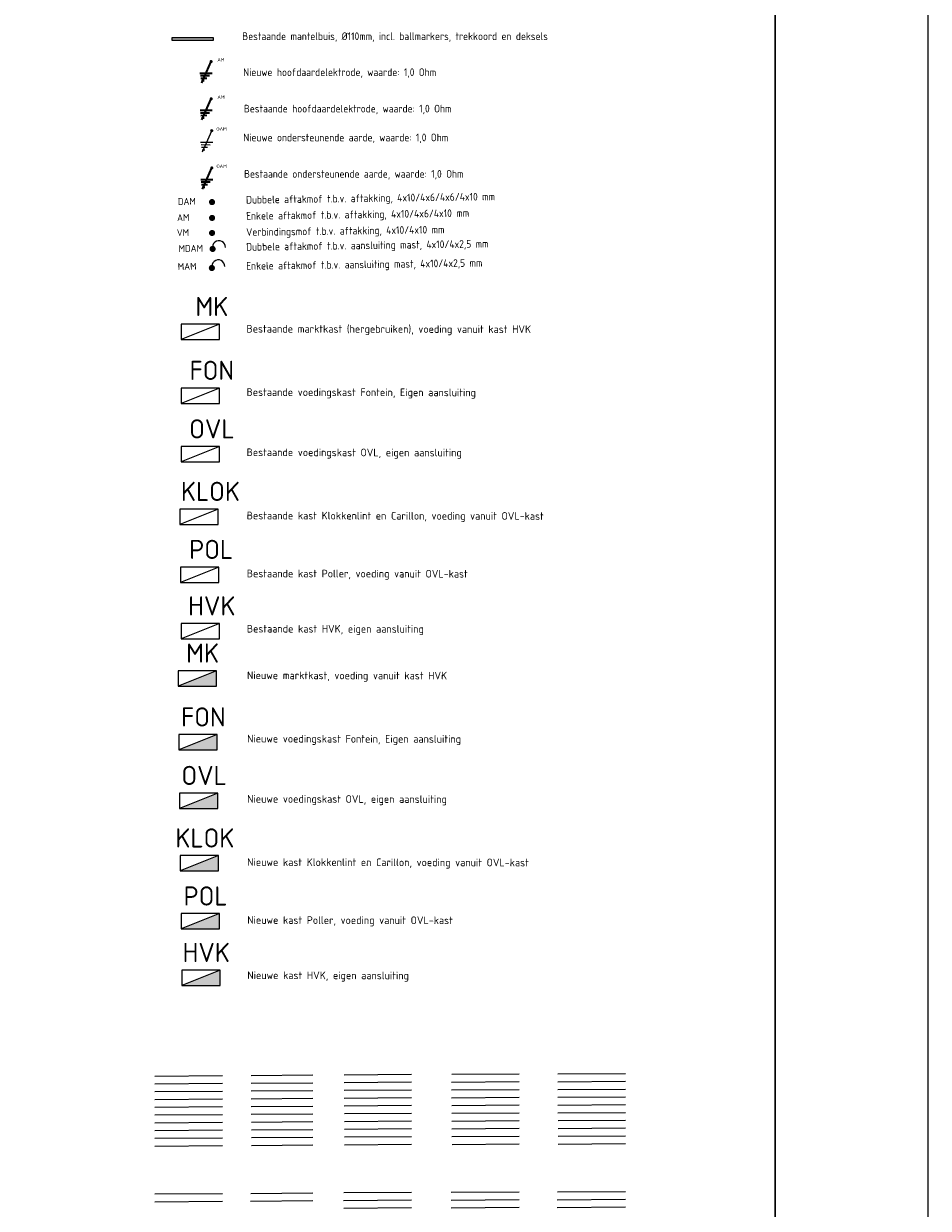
# Model space of a CAD drawing. Header units: millimetres. Extents: x -16321526 to -4431526, y 5084381 to 13484381.
# Tile 27 of 49: x -14629122 to -14038705, y 6623885 to 7397103. Entities that reach past the tile are written whole.
import ezdxf
from ezdxf.enums import TextEntityAlignment as Align
from ezdxf.lldxf.tags import DXFTag

# ---------------------------------------------------------------- set-up
doc = ezdxf.new("R2010")
doc.units = ezdxf.units.MM
doc.linetypes.add('AUDIT_I_180620082736-1', pattern=[0.375, 0.25, -0.125])
for name, color, linetype, lineweight in [('B-WE-KL-ET-LS_OV_KABEL_VOEDINGSKABEL_LSL-GROEP1', 170, 'Continuous', 18), ('B-WE-KL-ET-LS_OV_KABEL_VOEDINGSKABEL_LSL-GROEP10', 150, 'Continuous', 18), ('B-WE-KL-ET-LS_OV_KABEL_VOEDINGSKABEL_LSL-GROEP2', 90, 'Continuous', 18), ('B-WE-KL-ET-LS_OV_KABEL_VOEDINGSKABEL_LSL-GROEP3', 40, 'Continuous', 18), ('B-WE-KL-ET-LS_OV_KABEL_VOEDINGSKABEL_LSL-GROEP4', 10, 'Continuous', 18), ('B-WE-KL-ET-LS_OV_KABEL_VOEDINGSKABEL_LSL-GROEP5', 130, 'Continuous', 18), ('B-WE-KL-ET-LS_OV_KABEL_VOEDINGSKABEL_LSL-GROEP6', 50, 'Continuous', 18), ('B-WE-KL-ET-LS_OV_KABEL_VOEDINGSKABEL_LSL-GROEP7', 210, 'Continuous', 18), ('B-WE-KL-ET-LS_OV_KABEL_VOEDINGSKABEL_LSL-GROEP8', 204, 'Continuous', 18), ('B-WE-KL-ET-LS_OV_KABEL_VOEDINGSKABEL_LSL-GROEP9', 106, 'Continuous', 18), ('B-WE-KL-ET-T35', 10, 'Continuous', 35), ('B-WE-KL-ET_LS_AARDING_ELEKTRODE-G', 170, 'Continuous', 18), ('N-AR-Bouwterrein', 7, 'Continuous', 0), ('N-AR-Grind', 7, 'Continuous', 0), ('N-DI-Kadertekening', 7, 'Continuous', 30), ('N-WE-KL-ET_LS_OV_AARDING_ELEKTRODE_LSL-G', 1, 'Continuous', 35), ('N-WE-KL-ET_LS_OV_KABEL_VOEDINGSKABEL_LSL-GROEP1', 170, 'Continuous', 35), ('N-WE-KL-ET_LS_OV_KABEL_VOEDINGSKABEL_LSL-GROEP10', 150, 'Continuous', 35), ('N-WE-KL-ET_LS_OV_KABEL_VOEDINGSKABEL_LSL-GROEP2', 90, 'Continuous', 35), ('N-WE-KL-ET_LS_OV_KABEL_VOEDINGSKABEL_LSL-GROEP3', 40, 'Continuous', 35), ('N-WE-KL-ET_LS_OV_KABEL_VOEDINGSKABEL_LSL-GROEP4', 10, 'Continuous', 35), ('N-WE-KL-ET_LS_OV_KABEL_VOEDINGSKABEL_LSL-GROEP5', 130, 'Continuous', 35), ('N-WE-KL-ET_LS_OV_KABEL_VOEDINGSKABEL_LSL-GROEP6', 50, 'Continuous', 35), ('N-WE-KL-ET_LS_OV_KABEL_VOEDINGSKABEL_LSL-GROEP7', 210, 'Continuous', 35), ('N-WE-KL-ET_LS_OV_KABEL_VOEDINGSKABEL_LSL-GROEP8', 204, 'Continuous', 35), ('N-WE-KL-ET_LS_OV_KABEL_VOEDINGSKABEL_LSL-GROEP9', 106, 'Continuous', 35), ('N-WE-KL-ET_LS_OV_LSL-T18', 10, 'Continuous', 18), ('N-WE-KL-ET_LS_OV_LSL-T25', 10, 'Continuous', 25), ('N-WE-KL-ET_LS_OV_PERSING_LSL', 90, 'Continuous', 35), ('R-WE-KL-ET-LS_OV_KABEL_VOEDINGSKABEL_LSL-GROEP1', 170, 'Continuous', 35), ('R-WE-KL-ET-LS_OV_KABEL_VOEDINGSKABEL_LSL-GROEP10', 150, 'Continuous', 35), ('R-WE-KL-ET-LS_OV_KABEL_VOEDINGSKABEL_LSL-GROEP2', 90, 'Continuous', 35), ('R-WE-KL-ET-LS_OV_KABEL_VOEDINGSKABEL_LSL-GROEP3', 40, 'Continuous', 35), ('R-WE-KL-ET-LS_OV_KABEL_VOEDINGSKABEL_LSL-GROEP4', 10, 'Continuous', 35), ('R-WE-KL-ET-LS_OV_KABEL_VOEDINGSKABEL_LSL-GROEP5', 130, 'Continuous', 35), ('R-WE-KL-ET-LS_OV_KABEL_VOEDINGSKABEL_LSL-GROEP6', 50, 'Continuous', 35), ('R-WE-KL-ET-LS_OV_KABEL_VOEDINGSKABEL_LSL-GROEP7', 210, 'Continuous', 35), ('R-WE-KL-ET-LS_OV_KABEL_VOEDINGSKABEL_LSL-GROEP8', 204, 'Continuous', 35), ('T-WE-KL-ET-LS_OV_KABEL_VOEDINGSKABEL_LSL-GROEP1', 170, 'Continuous', 35), ('T-WE-KL-ET-LS_OV_KABEL_VOEDINGSKABEL_LSL-GROEP10', 150, 'Continuous', 35), ('T-WE-KL-ET-LS_OV_KABEL_VOEDINGSKABEL_LSL-GROEP2', 90, 'Continuous', 35), ('T-WE-KL-ET-LS_OV_KABEL_VOEDINGSKABEL_LSL-GROEP3', 40, 'Continuous', 35), ('T-WE-KL-ET-LS_OV_KABEL_VOEDINGSKABEL_LSL-GROEP4', 10, 'Continuous', 35), ('T-WE-KL-ET-LS_OV_KABEL_VOEDINGSKABEL_LSL-GROEP5', 130, 'Continuous', 35), ('T-WE-KL-ET-LS_OV_KABEL_VOEDINGSKABEL_LSL-GROEP6', 50, 'Continuous', 35), ('T-WE-KL-ET-LS_OV_KABEL_VOEDINGSKABEL_LSL-GROEP7', 210, 'Continuous', 35), ('T-WE-KL-ET-LS_OV_KABEL_VOEDINGSKABEL_LSL-GROEP8', 204, 'Continuous', 35), ('T-WE-KL-ET-LS_OV_KABEL_VOEDINGSKABEL_LSL-GROEP9', 106, 'Continuous', 35), ('V-WE-KL-ET-LS_OV_KABEL_VOEDINGSKABEL_LSL-GROEP1', 170, 'Continuous', 35), ('V-WE-KL-ET-LS_OV_KABEL_VOEDINGSKABEL_LSL-GROEP10', 150, 'Continuous', 35), ('V-WE-KL-ET-LS_OV_KABEL_VOEDINGSKABEL_LSL-GROEP2', 90, 'Continuous', 35), ('V-WE-KL-ET-LS_OV_KABEL_VOEDINGSKABEL_LSL-GROEP3', 40, 'Continuous', 35), ('V-WE-KL-ET-LS_OV_KABEL_VOEDINGSKABEL_LSL-GROEP4', 10, 'Continuous', 35), ('V-WE-KL-ET-LS_OV_KABEL_VOEDINGSKABEL_LSL-GROEP5', 130, 'Continuous', 35), ('V-WE-KL-ET-LS_OV_KABEL_VOEDINGSKABEL_LSL-GROEP6', 50, 'Continuous', 35), ('V-WE-KL-ET-LS_OV_KABEL_VOEDINGSKABEL_LSL-GROEP7', 210, 'Continuous', 35), ('V-WE-KL-ET-LS_OV_KABEL_VOEDINGSKABEL_LSL-GROEP8', 204, 'Continuous', 35), ('V-WE-KL-ET-LS_OV_KABEL_VOEDINGSKABEL_LSL-GROEP9', 106, 'Continuous', 35)]:
    doc.layers.add(name, color=color, linetype=linetype, lineweight=lineweight)
for name, color, linetype in [('foute gegevens', 4, 'Continuous'), ('Kabel', 5, 'Continuous'), ('nieuw', 3, 'Continuous'), ('Nieuwe groep 1', 3, 'Continuous'), ('OVL KABEL NIEUW SPSR-LUMA', 6, 'Continuous'), ('OVL- TEKST', 3, 'AUDIT_I_180620082736-1')]:
    doc.layers.add(name, color=color, linetype=linetype)
doc.styles.add('ISO', font='isocp')
doc.styles.add('NLCS-ISO', font='txt')
tags = doc.linetypes.add('Voedingskabel 4x4', pattern='A,25,-5,["4x4 ",Standard,S=2.54,R=0,X=-2.54,Y=-1.27],-8', length=38).pattern_tags.tags
tags[6] = DXFTag(74, 10)
tags = doc.linetypes.add('Voedingskabel 4x6', pattern='A,25,-5,["4x6 ",Standard,S=2.54,R=0,X=-2.54,Y=-1.27],-8', length=38).pattern_tags.tags
tags[6] = DXFTag(74, 10)

# ---------------------------------------------------------------- blocks, each defined once
blk = doc.blocks.new('A4')
at = {"layer": 'N-DI-Kadertekening', "lineweight": 30}
blk.add_line((-277, 0), (0, 0), dxfattribs=at)
at = {"layer": 'N-DI-Kadertekening', "lineweight": 0, "flags": 128}
blk.add_lwpolyline([(-287, -10), (10, -10), (10, 200), (-287, 200), (-287, -10)], close=True, dxfattribs=at)
blk = doc.blocks.new('KADERS_2012_A4')
at = {"layer": 'N-DI-Kadertekening', "lineweight": 0}
blk.add_blockref('A4', (0, 0), dxfattribs=at)
blk = doc.blocks.new('Kabelmof N (4) aftakmof  AM')
at = {"layer": 'Nieuwe groep 1', "const_width": 1}
blk.add_lwpolyline([(-0.5, 0, 1), (0.5, 0, 1)], format="xyb", close=True, dxfattribs=at)
at = {"layer": 'Nieuwe groep 1'}
blk.add_circle((0, 0), 0.5, dxfattribs=at)
at = {"layer": 'Nieuwe groep 1', "style": 'NLCS-ISO'}
blk.add_attdef('SOORT_MOF', text='', height=2.25, dxfattribs=at).set_placement((0, 3), align=Align.MIDDLE)
at = {"layer": 'Nieuwe groep 1', "style": 'NLCS-ISO', "flags": 1}
for tag, p in [('OMSCHRIJVING_LEGENDA', (0, -8.43)), ('LOCATIE', (0, -12.22)), ('MASTNUMMER', (0, -16)), ('VAN', (0, -19.78)), ('NAAR', (0, -23.57)), ('AFTAKKING', (0, -27.35)), ('VOEDINGSPUNT', (0, -31.14)), ('GROEPSNUMMER', (0, -34.92)), ('POSITIE_X', (0, -38.71)), ('POSITIE_Y', (0, -42.49)), ('OVERIGE_OPMERKING(EN)_2', (0, -50.06))]:
    blk.add_attdef(tag, p, '', height=1.8, dxfattribs=at)
at = {"layer": 'Nieuwe groep 1', "style": 'NLCS-ISO'}
blk.add_attdef('OVERIGE_OPMERKING(EN)_1', (0, -46.28), '', height=1.8, dxfattribs=at)
blk = doc.blocks.new('A$C6A3B4A2C')
at = {"layer": 'N-WE-KL-ET_LS_OV_AARDING_ELEKTRODE_LSL-G', "linetype": 'Continuous'}
for p, q in [((-1.82, -1.87), (0.17, -1.87)), ((-1.82, -1.87), (0.17, -1.87)), ((-1.53, -3.45), (0, 0)), ((-1.53, -3.45), (0, 0)), ((-1.75, -2.28), (-0.27, -2.29)), ((-1.75, -2.28), (-0.27, -2.29)), ((-1.67, -2.7), (-0.71, -2.69)), ((-1.67, -2.7), (-0.71, -2.69)), ((-1.59, -3.11), (-1.15, -3.11)), ((-1.59, -3.11), (-1.15, -3.11))]:
    blk.add_line(p, q, dxfattribs=at)
at = {"layer": 'N-WE-KL-ET_LS_OV_AARDING_ELEKTRODE_LSL-G'}
ref = blk.add_blockref('Kabelmof N (4) aftakmof  AM', (0, 0), dxfattribs=dict(at, xscale=0.2499999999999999, yscale=0.2499999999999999, zscale=0.2499999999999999, rotation=0.7760263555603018))
ref.add_attrib('SOORT_MOF', 'OAM', dxfattribs={"layer": 'Nieuwe groep 1', "height": 0.562, "rotation": 0.776, "style": 'NLCS-ISO'}).set_placement((1.6, 0.28), align=Align.MIDDLE)
blk = doc.blocks.new('A$C6A3B4A2C-B')
at = {"layer": 'B-WE-KL-ET_LS_AARDING_ELEKTRODE-G', "linetype": 'Continuous'}
for p, q in [((-1.82, -1.87), (0.17, -1.87)), ((-1.53, -3.45), (0, 0)), ((-1.75, -2.28), (-0.27, -2.29)), ((-1.67, -2.7), (-0.71, -2.69)), ((-1.59, -3.11), (-1.15, -3.11))]:
    blk.add_line(p, q, dxfattribs=at)
at = {"layer": 'B-WE-KL-ET_LS_AARDING_ELEKTRODE-G'}
ref = blk.add_blockref('Kabelmof N (4) aftakmof  AM', (0, 0), dxfattribs=dict(at, xscale=0.2499999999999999, yscale=0.2499999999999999, zscale=0.2499999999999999, rotation=0.7760263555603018))
ref.add_attrib('SOORT_MOF', 'OAM', dxfattribs={"layer": 'Nieuwe groep 1', "height": 0.562, "rotation": 0.776, "style": 'NLCS-ISO'}).set_placement((1.6, 0.28), align=Align.MIDDLE)
blk = doc.blocks.new('*U227')
at = {"layer": 'N-WE-KL-ET_LS_OV_PERSING_LSL', "lineweight": 0}
h = blk.add_hatch(color=256, dxfattribs=at)
h.dxf.hatch_style = 1
h.paths.add_polyline_path([(0, -1020), (0, 1020), (-26804, 1005), (-26804, -987)])
for p, q in [((-26804, 1005), (0, 1020)), ((-26804, -987), (-26804, 1005)), ((0, 1020), (0, -1020)), ((0, -1020), (-26804, -987))]:
    blk.add_line(p, q, dxfattribs=at)
blk = doc.blocks.new('AARDELEKTRODE HOOFD')
at = {"layer": 'Kabel', "linetype": 'Continuous'}
for p, q in [((-1.82, -1.87), (0.17, -1.87)), ((-1.53, -3.45), (0, 0)), ((-1.75, -2.28), (-0.27, -2.29)), ((-1.67, -2.7), (-0.71, -2.69)), ((-1.59, -3.11), (-1.15, -3.11))]:
    blk.add_line(p, q, dxfattribs=at)
at = {"layer": 'N-WE-KL-ET_LS_OV_AARDING_ELEKTRODE_LSL-G', "color": 3, "linetype": 'Continuous'}
for p, q in [((-1.82, -1.87), (0.17, -1.87)), ((-1.53, -3.45), (0, 0)), ((-1.75, -2.28), (-0.27, -2.29)), ((-1.67, -2.7), (-0.71, -2.69)), ((-1.59, -3.11), (-1.15, -3.11))]:
    blk.add_line(p, q, dxfattribs=at)
at = {"layer": 'N-WE-KL-ET_LS_OV_AARDING_ELEKTRODE_LSL-G'}
ref = blk.add_blockref('Kabelmof N (4) aftakmof  AM', (0, 0), dxfattribs=dict(at, xscale=0.2499999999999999, yscale=0.2499999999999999, zscale=0.2499999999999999, rotation=0.7760263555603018))
ref.add_attrib('SOORT_MOF', 'AM', dxfattribs={"layer": 'Nieuwe groep 1', "height": 0.562, "rotation": 0.776, "style": 'NLCS-ISO'}).set_placement((1.6, 0.28), align=Align.MIDDLE)
at = {"layer": 'OVL KABEL NIEUW SPSR-LUMA'}
ref = blk.add_blockref('Kabelmof N (4) aftakmof  AM', (0, 0), dxfattribs=dict(at, xscale=0.2499999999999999, yscale=0.2499999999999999, zscale=0.2499999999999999, rotation=0.7760263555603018))
ref.add_attrib('SOORT_MOF', 'AM', dxfattribs={"layer": 'Nieuwe groep 1', "height": 0.562, "rotation": 0.776, "style": 'NLCS-ISO'}).set_placement((1.6, 0.28), align=Align.MIDDLE)
blk = doc.blocks.new('AARDELEKTRODE HOOFD BEST')
at = {"layer": 'N-WE-KL-ET_LS_OV_AARDING_ELEKTRODE_LSL-G', "linetype": 'Continuous'}
for p, q in [((-1.82, -1.87), (0.17, -1.87)), ((-1.82, -1.87), (0.17, -1.87)), ((-1.53, -3.45), (0, 0)), ((-1.53, -3.45), (0, 0)), ((-1.75, -2.28), (-0.27, -2.29)), ((-1.75, -2.28), (-0.27, -2.29)), ((-1.67, -2.7), (-0.71, -2.69)), ((-1.67, -2.7), (-0.71, -2.69)), ((-1.59, -3.11), (-1.15, -3.11)), ((-1.59, -3.11), (-1.15, -3.11))]:
    blk.add_line(p, q, dxfattribs=at)
at = {"layer": 'N-WE-KL-ET_LS_OV_AARDING_ELEKTRODE_LSL-G'}
ref = blk.add_blockref('Kabelmof N (4) aftakmof  AM', (0, 0), dxfattribs=dict(at, xscale=0.2499999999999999, yscale=0.2499999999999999, zscale=0.2499999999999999, rotation=0.7760263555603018))
ref.add_attrib('SOORT_MOF', 'AM', dxfattribs={"layer": 'Nieuwe groep 1', "height": 0.562, "rotation": 0.776, "style": 'NLCS-ISO'}).set_placement((1.6, 0.28), align=Align.MIDDLE)
blk = doc.blocks.new('MK-kast Nieuw')
at = {"layer": 'N-WE-KL-ET_LS_OV_LSL-T25', "linetype": 'Voedingskabel 4x4', "lineweight": 0}
h = blk.add_hatch(color=256, dxfattribs=at)
h.dxf.hatch_style = 1
h.paths.add_polyline_path([(5, 0), (0, -2), (5, -2)])
at = {"layer": 'nieuw'}
for points in [[(0, 0), (0, -2), (5, -2), (5, 0), (0, 0)], [(5, 0), (0, -2)]]:
    blk.add_lwpolyline(points, dxfattribs=at)
at = {"layer": 'foute gegevens', "style": 'NLCS-ISO'}
blk.add_attdef('FASE-AANSLUITING', (10, -5), '', height=1.8, dxfattribs=at)
at = {"layer": 'nieuw', "style": 'NLCS-ISO'}
blk.add_attdef('MASTNUMMER', text='', height=2.5, dxfattribs=at).set_placement((4, 2.31), align=Align.MIDDLE)
blk.add_attdef('GROEPSNUMMER', text='', height=1.8, dxfattribs=at).set_placement((-2, -5), align=Align.RIGHT)
at = {"layer": 'nieuw', "style": 'NLCS-ISO', "flags": 1}
for tag, p, height in [('TYPE_SYMBOOL', (7.76, -11.06), 2.5), ('TYPE_ARMATUUR', (7.76, -14.46), 1.8), ('TYPE_FABRIKAAT', (7.76, -18.24), 1.8), ('VERMOGEN_LAMP', (7.76, -22.02), 1.8), ('SPIEGELSTAND', (7.76, -25.81), 1.8), ('HOOGTE_LICHTMAST', (7.76, -29.59), 1.8), ('UITLEGGERHOEK', (7.76, -33.38), 1.8), ('TYPE_LICHTMAST', (7.76, -37.16), 1.8), ('BOTSVRIENDELIJK', (7.76, -40.95), 1.8), ('POSITIE_LICHTMAST', (7.76, -44.73), 1.8), ('KABELAANSLUITING', (7.76, -48.52), 1.8), ('VOEDINGSPUNT', (7.76, -52.3), 1.8)]:
    blk.add_attdef(tag, p, '', height=height, dxfattribs=at)
blk = doc.blocks.new('HVK-kast Best')
at = {"layer": 'nieuw'}
for points in [[(0, 0), (0, -2), (5, -2), (5, 0), (0, 0)], [(5, 0), (0, -2)]]:
    blk.add_lwpolyline(points, dxfattribs=at)
at = {"layer": 'foute gegevens', "style": 'NLCS-ISO'}
blk.add_attdef('FASE-AANSLUITING', (10, -5), '', height=1.8, dxfattribs=at)
at = {"layer": 'nieuw', "style": 'NLCS-ISO'}
blk.add_attdef('MASTNUMMER', text='', height=2.5, dxfattribs=at).set_placement((4, 2.31), align=Align.MIDDLE)
blk.add_attdef('GROEPSNUMMER', text='', height=1.8, dxfattribs=at).set_placement((-2, -5), align=Align.RIGHT)
at = {"layer": 'nieuw', "style": 'NLCS-ISO', "flags": 1}
for tag, p, height in [('TYPE_SYMBOOL', (7.76, -11.06), 2.5), ('TYPE_ARMATUUR', (7.76, -14.46), 1.8), ('TYPE_FABRIKAAT', (7.76, -18.24), 1.8), ('VERMOGEN_LAMP', (7.76, -22.02), 1.8), ('SPIEGELSTAND', (7.76, -25.81), 1.8), ('HOOGTE_LICHTMAST', (7.76, -29.59), 1.8), ('UITLEGGERHOEK', (7.76, -33.38), 1.8), ('TYPE_LICHTMAST', (7.76, -37.16), 1.8), ('BOTSVRIENDELIJK', (7.76, -40.95), 1.8), ('POSITIE_LICHTMAST', (7.76, -44.73), 1.8), ('KABELAANSLUITING', (7.76, -48.52), 1.8), ('VOEDINGSPUNT', (7.76, -52.3), 1.8)]:
    blk.add_attdef(tag, p, '', height=height, dxfattribs=at)

msp = doc.modelspace()

# ---------------------------------------------------------------- linework, layer by layer
at = {"layer": 'B-WE-KL-ET-LS_OV_KABEL_VOEDINGSKABEL_LSL-GROEP1', "linetype": 'Voedingskabel 4x4', "lineweight": 0}
msp.add_line((-14480586, 6710636, 63385), (-14440345, 6710968, 63385), dxfattribs=at)
at = {"layer": 'B-WE-KL-ET-LS_OV_KABEL_VOEDINGSKABEL_LSL-GROEP1', "linetype": 'Voedingskabel 4x6', "lineweight": 0}
msp.add_line((-14480879, 6633648, 63385), (-14440345, 6633983, 63385), dxfattribs=at)
at = {"layer": 'B-WE-KL-ET-LS_OV_KABEL_VOEDINGSKABEL_LSL-GROEP10', "linetype": 'Voedingskabel 4x4', "lineweight": 0}
msp.add_line((-14480404, 6664927, 63385), (-14440345, 6665245, 63385), dxfattribs=at)
at = {"layer": 'B-WE-KL-ET-LS_OV_KABEL_VOEDINGSKABEL_LSL-GROEP2', "linetype": 'Voedingskabel 4x4', "lineweight": 0}
msp.add_line((-14480727, 6705558, 63385), (-14440345, 6705879, 63385), dxfattribs=at)
at = {"layer": 'B-WE-KL-ET-LS_OV_KABEL_VOEDINGSKABEL_LSL-GROEP2', "linetype": 'Voedingskabel 4x6', "lineweight": 0}
msp.add_line((-14481020, 6628570, 63385), (-14440345, 6628893, 63385), dxfattribs=at)
at = {"layer": 'B-WE-KL-ET-LS_OV_KABEL_VOEDINGSKABEL_LSL-GROEP3', "linetype": 'Voedingskabel 4x4', "lineweight": 0}
msp.add_line((-14480686, 6700479, 63385), (-14440345, 6700799, 63385), dxfattribs=at)
at = {"layer": 'B-WE-KL-ET-LS_OV_KABEL_VOEDINGSKABEL_LSL-GROEP4', "linetype": 'Voedingskabel 4x4', "lineweight": 0}
msp.add_line((-14480646, 6695400, 63385), (-14440345, 6695720, 63385), dxfattribs=at)
at = {"layer": 'B-WE-KL-ET-LS_OV_KABEL_VOEDINGSKABEL_LSL-GROEP5', "linetype": 'Voedingskabel 4x4', "lineweight": 0}
msp.add_line((-14480606, 6690321, 63385), (-14440345, 6690641, 63385), dxfattribs=at)
at = {"layer": 'B-WE-KL-ET-LS_OV_KABEL_VOEDINGSKABEL_LSL-GROEP6', "linetype": 'Voedingskabel 4x4', "lineweight": 0}
msp.add_line((-14480565, 6685243, 63385), (-14440345, 6685562, 63385), dxfattribs=at)
at = {"layer": 'B-WE-KL-ET-LS_OV_KABEL_VOEDINGSKABEL_LSL-GROEP7', "linetype": 'Voedingskabel 4x4', "lineweight": 0}
msp.add_line((-14480525, 6680164, 63385), (-14440345, 6680482, 63385), dxfattribs=at)
at = {"layer": 'B-WE-KL-ET-LS_OV_KABEL_VOEDINGSKABEL_LSL-GROEP8', "linetype": 'Voedingskabel 4x4', "lineweight": 0}
msp.add_line((-14480485, 6675085, 63385), (-14440345, 6675403, 63385), dxfattribs=at)
at = {"layer": 'B-WE-KL-ET-LS_OV_KABEL_VOEDINGSKABEL_LSL-GROEP9', "linetype": 'Voedingskabel 4x4', "lineweight": 0}
msp.add_line((-14480445, 6670006, 63385), (-14440345, 6670324, 63385), dxfattribs=at)
at = {"layer": 'N-WE-KL-ET_LS_OV_KABEL_VOEDINGSKABEL_LSL-GROEP1', "linetype": 'Voedingskabel 4x4', "lineweight": 0}
msp.add_line((-14543425, 6710238, 63385), (-14499376, 6710602, 63385), dxfattribs=at)
at = {"layer": 'N-WE-KL-ET_LS_OV_KABEL_VOEDINGSKABEL_LSL-GROEP1', "linetype": 'Voedingskabel 4x6', "lineweight": 0}
msp.add_line((-14543489, 6633252, 63385), (-14499376, 6633616, 63385), dxfattribs=at)
at = {"layer": 'N-WE-KL-ET_LS_OV_KABEL_VOEDINGSKABEL_LSL-GROEP10', "linetype": 'Voedingskabel 4x4', "lineweight": 0}
msp.add_line((-14543463, 6664530, 63385), (-14499376, 6664883, 63385), dxfattribs=at)
at = {"layer": 'N-WE-KL-ET_LS_OV_KABEL_VOEDINGSKABEL_LSL-GROEP2', "linetype": 'Voedingskabel 4x4', "lineweight": 0}
msp.add_line((-14543429, 6705168, 63385), (-14499376, 6705517, 63385), dxfattribs=at)
at = {"layer": 'N-WE-KL-ET_LS_OV_KABEL_VOEDINGSKABEL_LSL-GROEP2', "linetype": 'Voedingskabel 4x6', "lineweight": 0}
msp.add_line((-14543494, 6628181, 63385), (-14499376, 6628531, 63385), dxfattribs=at)
at = {"layer": 'N-WE-KL-ET_LS_OV_KABEL_VOEDINGSKABEL_LSL-GROEP3', "linetype": 'Voedingskabel 4x4', "lineweight": 0}
msp.add_line((-14543433, 6700088, 63385), (-14499376, 6700438, 63385), dxfattribs=at)
at = {"layer": 'N-WE-KL-ET_LS_OV_KABEL_VOEDINGSKABEL_LSL-GROEP4', "linetype": 'Voedingskabel 4x4', "lineweight": 0}
msp.add_line((-14543437, 6695009, 63385), (-14499376, 6695359, 63385), dxfattribs=at)
at = {"layer": 'N-WE-KL-ET_LS_OV_KABEL_VOEDINGSKABEL_LSL-GROEP5', "linetype": 'Voedingskabel 4x4', "lineweight": 0}
msp.add_line((-14543442, 6689930, 63385), (-14499376, 6690279, 63385), dxfattribs=at)
at = {"layer": 'N-WE-KL-ET_LS_OV_KABEL_VOEDINGSKABEL_LSL-GROEP6', "linetype": 'Voedingskabel 4x4', "lineweight": 0}
msp.add_line((-14543446, 6684851, 63385), (-14499376, 6685200, 63385), dxfattribs=at)
at = {"layer": 'N-WE-KL-ET_LS_OV_KABEL_VOEDINGSKABEL_LSL-GROEP7', "linetype": 'Voedingskabel 4x4', "lineweight": 0}
msp.add_line((-14543450, 6679771, 63385), (-14499376, 6680121, 63385), dxfattribs=at)
at = {"layer": 'N-WE-KL-ET_LS_OV_KABEL_VOEDINGSKABEL_LSL-GROEP8', "linetype": 'Voedingskabel 4x4', "lineweight": 0}
msp.add_line((-14543454, 6674692, 63385), (-14499376, 6675042, 63385), dxfattribs=at)
at = {"layer": 'N-WE-KL-ET_LS_OV_KABEL_VOEDINGSKABEL_LSL-GROEP9', "linetype": 'Voedingskabel 4x4', "lineweight": 0}
msp.add_line((-14543459, 6669613, 63385), (-14499376, 6669962, 63385), dxfattribs=at)
at = {"layer": 'OVL KABEL NIEUW SPSR-LUMA', "color": 0, "linetype": 'Continuous', "lineweight": -3}
for centre in [(-14501653, 7251094, 0), (-14502139, 7238653, 0)]:
    msp.add_arc(centre, 4278, 359.327533, 193.630236, dxfattribs=at)
at = {"layer": 'R-WE-KL-ET-LS_OV_KABEL_VOEDINGSKABEL_LSL-GROEP1', "linetype": 'Voedingskabel 4x4', "lineweight": 0}
msp.add_line((-14280441, 6711564, 63385), (-14236393, 6711928, 63385), dxfattribs=at)
at = {"layer": 'R-WE-KL-ET-LS_OV_KABEL_VOEDINGSKABEL_LSL-GROEP1', "linetype": 'Voedingskabel 4x6', "lineweight": 0}
msp.add_line((-14280734, 6634575, 63385), (-14236393, 6634942, 63385), dxfattribs=at)
at = {"layer": 'R-WE-KL-ET-LS_OV_KABEL_VOEDINGSKABEL_LSL-GROEP10', "linetype": 'Voedingskabel 4x4', "lineweight": 0}
msp.add_line((-14280260, 6665855, 63385), (-14236393, 6666203, 63385), dxfattribs=at)
at = {"layer": 'R-WE-KL-ET-LS_OV_KABEL_VOEDINGSKABEL_LSL-GROEP2', "linetype": 'Voedingskabel 4x4', "lineweight": 0}
msp.add_line((-14280582, 6706486, 63385), (-14236393, 6706837, 63385), dxfattribs=at)
at = {"layer": 'R-WE-KL-ET-LS_OV_KABEL_VOEDINGSKABEL_LSL-GROEP2', "linetype": 'Voedingskabel 4x6', "lineweight": 0}
msp.add_line((-14280875, 6629498, 63385), (-14236393, 6629851, 63385), dxfattribs=at)
at = {"layer": 'R-WE-KL-ET-LS_OV_KABEL_VOEDINGSKABEL_LSL-GROEP3', "linetype": 'Voedingskabel 4x4', "lineweight": 0}
msp.add_line((-14280542, 6701407, 63385), (-14236393, 6701757, 63385), dxfattribs=at)
at = {"layer": 'R-WE-KL-ET-LS_OV_KABEL_VOEDINGSKABEL_LSL-GROEP3', "linetype": 'Voedingskabel 4x6', "lineweight": 0}
msp.add_line((-14280835, 6624419, 63385), (-14236393, 6624772, 63385), dxfattribs=at)
at = {"layer": 'R-WE-KL-ET-LS_OV_KABEL_VOEDINGSKABEL_LSL-GROEP4', "linetype": 'Voedingskabel 4x4', "lineweight": 0}
msp.add_line((-14280501, 6696328, 63385), (-14236393, 6696678, 63385), dxfattribs=at)
at = {"layer": 'R-WE-KL-ET-LS_OV_KABEL_VOEDINGSKABEL_LSL-GROEP5', "linetype": 'Voedingskabel 4x4', "lineweight": 0}
msp.add_line((-14280461, 6691249, 63385), (-14236393, 6691599, 63385), dxfattribs=at)
at = {"layer": 'R-WE-KL-ET-LS_OV_KABEL_VOEDINGSKABEL_LSL-GROEP6', "linetype": 'Voedingskabel 4x4', "lineweight": 0}
msp.add_line((-14280421, 6686170, 63385), (-14236393, 6686520, 63385), dxfattribs=at)
at = {"layer": 'R-WE-KL-ET-LS_OV_KABEL_VOEDINGSKABEL_LSL-GROEP7', "linetype": 'Voedingskabel 4x4', "lineweight": 0}
msp.add_line((-14280380, 6681091, 63385), (-14236393, 6681440, 63385), dxfattribs=at)
at = {"layer": 'R-WE-KL-ET-LS_OV_KABEL_VOEDINGSKABEL_LSL-GROEP8', "linetype": 'Voedingskabel 4x4', "lineweight": 0}
msp.add_line((-14280340, 6676012, 63385), (-14236393, 6676361, 63385), dxfattribs=at)
at = {"layer": 'T-WE-KL-ET-LS_OV_KABEL_VOEDINGSKABEL_LSL-GROEP1', "linetype": 'Voedingskabel 4x4', "lineweight": 0}
msp.add_line((-14419864, 6711102, 63385), (-14375957, 6711464, 63385), dxfattribs=at)
at = {"layer": 'T-WE-KL-ET-LS_OV_KABEL_VOEDINGSKABEL_LSL-GROEP1', "linetype": 'Voedingskabel 4x6', "lineweight": 0}
msp.add_line((-14420157, 6634114, 63385), (-14375957, 6634479, 63385), dxfattribs=at)
at = {"layer": 'T-WE-KL-ET-LS_OV_KABEL_VOEDINGSKABEL_LSL-GROEP10', "linetype": 'Voedingskabel 4x4', "lineweight": 0}
msp.add_line((-14419683, 6665393, 63385), (-14375957, 6665740, 63385), dxfattribs=at)
at = {"layer": 'T-WE-KL-ET-LS_OV_KABEL_VOEDINGSKABEL_LSL-GROEP2', "linetype": 'Voedingskabel 4x4', "lineweight": 0}
msp.add_line((-14420005, 6706024, 63385), (-14375957, 6706374, 63385), dxfattribs=at)
at = {"layer": 'T-WE-KL-ET-LS_OV_KABEL_VOEDINGSKABEL_LSL-GROEP2', "linetype": 'Voedingskabel 4x6', "lineweight": 0}
msp.add_line((-14420298, 6629036, 63385), (-14375957, 6629388, 63385), dxfattribs=at)
at = {"layer": 'T-WE-KL-ET-LS_OV_KABEL_VOEDINGSKABEL_LSL-GROEP3', "linetype": 'Voedingskabel 4x4', "lineweight": 0}
msp.add_line((-14419965, 6700945, 63385), (-14375957, 6701294, 63385), dxfattribs=at)
at = {"layer": 'T-WE-KL-ET-LS_OV_KABEL_VOEDINGSKABEL_LSL-GROEP3', "linetype": 'Voedingskabel 4x6', "lineweight": 0}
msp.add_line((-14420258, 6623957, 63385), (-14375957, 6624308, 63385), dxfattribs=at)
at = {"layer": 'T-WE-KL-ET-LS_OV_KABEL_VOEDINGSKABEL_LSL-GROEP4', "linetype": 'Voedingskabel 4x4', "lineweight": 0}
msp.add_line((-14419925, 6695866, 63385), (-14375957, 6696215, 63385), dxfattribs=at)
at = {"layer": 'T-WE-KL-ET-LS_OV_KABEL_VOEDINGSKABEL_LSL-GROEP5', "linetype": 'Voedingskabel 4x4', "lineweight": 0}
msp.add_line((-14419884, 6690787, 63385), (-14375957, 6691136, 63385), dxfattribs=at)
at = {"layer": 'T-WE-KL-ET-LS_OV_KABEL_VOEDINGSKABEL_LSL-GROEP6', "linetype": 'Voedingskabel 4x4', "lineweight": 0}
msp.add_line((-14419844, 6685708, 63385), (-14375957, 6686057, 63385), dxfattribs=at)
at = {"layer": 'T-WE-KL-ET-LS_OV_KABEL_VOEDINGSKABEL_LSL-GROEP7', "linetype": 'Voedingskabel 4x4', "lineweight": 0}
msp.add_line((-14419804, 6680630, 63385), (-14375957, 6680977, 63385), dxfattribs=at)
at = {"layer": 'T-WE-KL-ET-LS_OV_KABEL_VOEDINGSKABEL_LSL-GROEP8', "linetype": 'Voedingskabel 4x4', "lineweight": 0}
msp.add_line((-14419764, 6675551, 63385), (-14375957, 6675898, 63385), dxfattribs=at)
at = {"layer": 'T-WE-KL-ET-LS_OV_KABEL_VOEDINGSKABEL_LSL-GROEP9', "linetype": 'Voedingskabel 4x4', "lineweight": 0}
for p, q in [((-14419723, 6670472, 63385), (-14375957, 6670819, 63385)), ((-14280300, 6670934, 63385), (-14236393, 6671282, 63385))]:
    msp.add_line(p, q, dxfattribs=at)
at = {"layer": 'V-WE-KL-ET-LS_OV_KABEL_VOEDINGSKABEL_LSL-GROEP1', "linetype": 'Voedingskabel 4x4', "lineweight": 0}
msp.add_line((-14349739, 6711334, 63385), (-14305691, 6711698, 63385), dxfattribs=at)
at = {"layer": 'V-WE-KL-ET-LS_OV_KABEL_VOEDINGSKABEL_LSL-GROEP1', "linetype": 'Voedingskabel 4x6', "lineweight": 0}
msp.add_line((-14350032, 6634346, 63385), (-14305691, 6634713, 63385), dxfattribs=at)
at = {"layer": 'V-WE-KL-ET-LS_OV_KABEL_VOEDINGSKABEL_LSL-GROEP10', "linetype": 'Voedingskabel 4x4', "lineweight": 0}
msp.add_line((-14349558, 6665626, 63385), (-14305691, 6665974, 63385), dxfattribs=at)
at = {"layer": 'V-WE-KL-ET-LS_OV_KABEL_VOEDINGSKABEL_LSL-GROEP2', "linetype": 'Voedingskabel 4x4', "lineweight": 0}
msp.add_line((-14349880, 6706257, 63385), (-14305691, 6706608, 63385), dxfattribs=at)
at = {"layer": 'V-WE-KL-ET-LS_OV_KABEL_VOEDINGSKABEL_LSL-GROEP2', "linetype": 'Voedingskabel 4x6', "lineweight": 0}
msp.add_line((-14350173, 6629269, 63385), (-14305691, 6629622, 63385), dxfattribs=at)
at = {"layer": 'V-WE-KL-ET-LS_OV_KABEL_VOEDINGSKABEL_LSL-GROEP3', "linetype": 'Voedingskabel 4x4', "lineweight": 0}
msp.add_line((-14349840, 6701178, 63385), (-14305691, 6701528, 63385), dxfattribs=at)
at = {"layer": 'V-WE-KL-ET-LS_OV_KABEL_VOEDINGSKABEL_LSL-GROEP3', "linetype": 'Voedingskabel 4x6', "lineweight": 0}
msp.add_line((-14350133, 6624190, 63385), (-14305691, 6624542, 63385), dxfattribs=at)
at = {"layer": 'V-WE-KL-ET-LS_OV_KABEL_VOEDINGSKABEL_LSL-GROEP4', "linetype": 'Voedingskabel 4x4', "lineweight": 0}
msp.add_line((-14349800, 6696099, 63385), (-14305691, 6696449, 63385), dxfattribs=at)
at = {"layer": 'V-WE-KL-ET-LS_OV_KABEL_VOEDINGSKABEL_LSL-GROEP5', "linetype": 'Voedingskabel 4x4', "lineweight": 0}
msp.add_line((-14349760, 6691020, 63385), (-14305691, 6691370, 63385), dxfattribs=at)
at = {"layer": 'V-WE-KL-ET-LS_OV_KABEL_VOEDINGSKABEL_LSL-GROEP6', "linetype": 'Voedingskabel 4x4', "lineweight": 0}
msp.add_line((-14349719, 6685941, 63385), (-14305691, 6686291, 63385), dxfattribs=at)
at = {"layer": 'V-WE-KL-ET-LS_OV_KABEL_VOEDINGSKABEL_LSL-GROEP7', "linetype": 'Voedingskabel 4x4', "lineweight": 0}
msp.add_line((-14349679, 6680862, 63385), (-14305691, 6681211, 63385), dxfattribs=at)
at = {"layer": 'V-WE-KL-ET-LS_OV_KABEL_VOEDINGSKABEL_LSL-GROEP8', "linetype": 'Voedingskabel 4x4', "lineweight": 0}
msp.add_line((-14349639, 6675783, 63385), (-14305691, 6676132, 63385), dxfattribs=at)
at = {"layer": 'V-WE-KL-ET-LS_OV_KABEL_VOEDINGSKABEL_LSL-GROEP9', "linetype": 'Voedingskabel 4x4', "lineweight": 0}
msp.add_line((-14349598, 6670704, 63385), (-14305691, 6671053, 63385), dxfattribs=at)

# ---------------------------------------------------------------- block references
at = {"layer": 'B-WE-KL-ET_LS_AARDING_ELEKTRODE-G', "color": 0, "linetype": 'ByBlock', "lineweight": -2, "xscale": 4000, "yscale": 4000, "zscale": 4000}
msp.add_blockref('A$C6A3B4A2C-B', (-14506378, 7327264, 36075), dxfattribs=at)
at = {"layer": 'N-AR-Bouwterrein', "color": 7, "lineweight": 0, "xscale": 10000, "yscale": 10000, "zscale": 10000, "rotation": 90}
msp.add_blockref('KADERS_2012_A4', (-14138705, 8085372), dxfattribs=at)
at = {"layer": 'N-AR-Grind', "color": 1, "linetype": 'Voedingskabel 4x4', "lineweight": 0, "xscale": 4000, "yscale": 4000, "zscale": 4000}
for name, p in [('AARDELEKTRODE HOOFD', (-14506793, 7372395)), ('AARDELEKTRODE HOOFD BEST', (-14506731, 7348062))]:
    msp.add_blockref(name, p, dxfattribs=at)
at = {"layer": 'N-AR-Grind', "color": 1, "linetype": 'Voedingskabel 4x4', "lineweight": 0, "xscale": 5000, "yscale": 5000, "zscale": 5000}
for p, values in [((-14526327, 7201011, -1882800), {'MASTNUMMER': 'MK'}), ((-14526327, 7159296, -1882800), {'MASTNUMMER': 'FON'}), ((-14526327, 7121115, -1882800), {'MASTNUMMER': 'OVL'}), ((-14527234, 7080298, -1882800), {'MASTNUMMER': 'KLOK'}), ((-14526774, 7042429, -1882800), {'MASTNUMMER': 'POL'}), ((-14526327, 7005575, -1882800), {'MASTNUMMER': 'HVK'})]:
    msp.add_blockref('HVK-kast Best', p, dxfattribs=at).add_auto_attribs(values)
at = {"layer": 'N-AR-Grind', "color": 1, "linetype": 'Voedingskabel 4x4', "lineweight": 0}
ref = msp.add_blockref('MK-kast Nieuw', (-14528354, 6974778, 1117200), dxfattribs=dict(at, xscale=5000, yscale=5000, zscale=5000))
ref.add_attrib('MASTNUMMER', 'MK', dxfattribs={"layer": 'nieuw', "height": 12500, "style": 'NLCS-ISO'}).set_placement((-14512347, 6986327, 1117200), align=Align.MIDDLE)
ref = msp.add_blockref('MK-kast Nieuw', (-14527848, 6933069, 1117200), dxfattribs=dict(at, xscale=5000, yscale=5000, zscale=5000))
ref.add_attrib('MASTNUMMER', 'FON', dxfattribs={"layer": 'nieuw', "height": 12500, "style": 'NLCS-ISO'}).set_placement((-14511841, 6944619, 1117200), align=Align.MIDDLE)
ref = msp.add_blockref('MK-kast Nieuw', (-14527384, 6894894, 1117200), dxfattribs=dict(at, xscale=5000, yscale=5000, zscale=5000))
ref.add_attrib('MASTNUMMER', 'OVL', dxfattribs={"layer": 'nieuw', "height": 12500, "style": 'NLCS-ISO'}).set_placement((-14511378, 6906443, 1117200), align=Align.MIDDLE)
ref = msp.add_blockref('MK-kast Nieuw', (-14526889, 6854094, 1117200), dxfattribs=dict(at, xscale=5000, yscale=5000, zscale=5000))
ref.add_attrib('MASTNUMMER', 'KLOK', dxfattribs={"layer": 'nieuw', "height": 12500, "style": 'NLCS-ISO'}).set_placement((-14510883, 6865643, 1117200), align=Align.MIDDLE)
ref = msp.add_blockref('MK-kast Nieuw', (-14526430, 6816225, 1117200), dxfattribs=dict(at, xscale=5000, yscale=5000, zscale=5000))
ref.add_attrib('MASTNUMMER', 'POL', dxfattribs={"layer": 'nieuw', "height": 12500, "style": 'NLCS-ISO'}).set_placement((-14510423, 6827775, 1117200), align=Align.MIDDLE)
ref = msp.add_blockref('MK-kast Nieuw', (-14525982, 6779371, 1117200), dxfattribs=dict(at, xscale=5000, yscale=5000, zscale=5000))
ref.add_attrib('MASTNUMMER', 'HVK', dxfattribs={"layer": 'nieuw', "height": 12500, "style": 'NLCS-ISO'}).set_placement((-14509976, 6790920, 1117200), align=Align.MIDDLE)
at = {"layer": 'N-WE-KL-ET_LS_OV_AARDING_ELEKTRODE_LSL-G', "color": 0, "linetype": 'ByBlock', "lineweight": -2, "xscale": 4000, "yscale": 4000, "zscale": 4000}
msp.add_blockref('A$C6A3B4A2C', (-14506332, 7302938, 36075), dxfattribs=at)
at = {"layer": 'N-WE-KL-ET_LS_OV_KABEL_VOEDINGSKABEL_LSL-GROEP6', "color": 0, "linetype": 'ByBlock', "lineweight": -2}
msp.add_blockref('*U227', (-14505465, 7387133), dxfattribs=at)
at = {"layer": 'OVL KABEL NIEUW SPSR-LUMA', "color": 0, "linetype": 'ByBlock', "lineweight": -2}
ref = msp.add_blockref('Kabelmof N (4) aftakmof  AM', (-14506192, 7280656, 101888), dxfattribs=dict(at, xscale=2000, yscale=2000, zscale=2000, rotation=0.7760263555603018))
ref.add_attrib('SOORT_MOF', 'DAM', dxfattribs={"layer": 'Nieuwe groep 1', "height": 4500, "rotation": 0.776024, "style": 'NLCS-ISO'}).set_placement((-14522649, 7281098, 101888), align=Align.MIDDLE)
ref = msp.add_blockref('Kabelmof N (4) aftakmof  AM', (-14506153, 7270329, 0), dxfattribs=dict(at, xscale=2000, yscale=2000, zscale=2000, rotation=0.7760263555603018))
ref.add_attrib('SOORT_MOF', 'AM', dxfattribs={"layer": 'Nieuwe groep 1', "height": 4500, "rotation": 0.776024, "style": 'NLCS-ISO'}).set_placement((-14525007, 7270585, 0), align=Align.MIDDLE)
ref = msp.add_blockref('Kabelmof N (4) aftakmof  AM', (-14506192, 7260493, 101888), dxfattribs=dict(at, xscale=2000, yscale=2000, zscale=2000, rotation=0.7760263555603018))
ref.add_attrib('SOORT_MOF', 'VM', dxfattribs={"layer": 'Nieuwe groep 1', "height": 4500, "rotation": 0.776024, "style": 'NLCS-ISO'}).set_placement((-14525167, 7260749, 101888), align=Align.MIDDLE)
ref = msp.add_blockref('Kabelmof N (4) aftakmof  AM', (-14505811, 7250086, 0), dxfattribs=dict(at, xscale=2000, yscale=2000, zscale=2000, rotation=0.7760263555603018))
ref.add_attrib('SOORT_MOF', 'MDAM', dxfattribs={"layer": 'Nieuwe groep 1', "height": 4500, "rotation": 0.776024, "style": 'NLCS-ISO'}).set_placement((-14520077, 7250443, 0), align=Align.MIDDLE)
ref = msp.add_blockref('Kabelmof N (4) aftakmof  AM', (-14506297, 7237645, 0), dxfattribs=dict(at, xscale=2000, yscale=2000, zscale=2000, rotation=0.7760263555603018))
ref.add_attrib('SOORT_MOF', 'MAM', dxfattribs={"layer": 'Nieuwe groep 1', "height": 4500, "rotation": 0.776024, "style": 'NLCS-ISO'}).set_placement((-14522435, 7238687, 0), align=Align.MIDDLE)

# ---------------------------------------------------------------- texts
at = {"layer": 'B-WE-KL-ET-T35', "linetype": 'Continuous', "lineweight": -3, "style": 'NLCS-ISO'}
for s, p in [('Bestaande marktkast (hergebruiken), voeding vanuit kast HVK', (-14483695, 7195494, 1117200)), ('Bestaande voedingskast Fontein, Eigen aansluiting', (-14483652, 7154158, 1492200)), ('Bestaande voedingskast OVL, eigen aansluiting', (-14483609, 7114870, 1867200)), ('Bestaande kast Klokkenlint en Carillon, voeding vanuit OVL-kast', (-14483566, 7073586, 2242200)), ('Bestaande kast Poller, voeding vanuit OVL-kast', (-14483523, 7035787, 2617200)), ('Bestaande kast HVK, eigen aansluiting', (-14483480, 6999725, 2992200))]:
    msp.add_text(s, height=5000, rotation=359.902696, dxfattribs=at).set_placement(p)
at = {"layer": 'N-WE-KL-ET_LS_OV_LSL-T18', "linetype": 'Continuous', "lineweight": -3, "style": 'NLCS-ISO'}
for s, p in [('Nieuwe marktkast, voeding vanuit kast HVK', (-14483351, 6969290, 4117200)), ('Nieuwe voedingskast Fontein, Eigen aansluiting', (-14483308, 6927954, 4492200)), ('Nieuwe voedingskast OVL, eigen aansluiting', (-14483264, 6888666, 4867200)), ('Nieuwe kast Klokkenlint en Carillon, voeding vanuit OVL-kast', (-14483221, 6847382, 5242200)), ('Nieuwe kast Poller, voeding vanuit OVL-kast', (-14483178, 6809582, 5617200)), ('Nieuwe kast HVK, eigen aansluiting', (-14483135, 6773521, 5992200))]:
    msp.add_text(s, height=5000, rotation=359.902696, dxfattribs=at).set_placement(p)
at = {"layer": 'N-WE-KL-ET_LS_OV_LSL-T25', "color": 0, "linetype": 'Continuous', "lineweight": -3, "style": 'ISO'}
for s, p in [('Bestaande mantelbuis, %%C110mm, incl. ballmarkers, trekkoord en deksels ', (-14486421, 7386424)), ('Nieuwe hoofdaardelektrode, waarde: 1,0 Ohm', (-14485845, 7362938, -7800)), ('Bestaande hoofdaardelektrode, waarde: 1,0 Ohm', (-14485357, 7339161, -7800)), ('Nieuwe ondersteunende aarde, waarde: 1,0 Ohm', (-14485768, 7320340, -7800)), ('Bestaande ondersteunende aarde, waarde: 1,0 Ohm', (-14485280, 7296562, -7800))]:
    msp.add_text(s, height=5000, rotation=0.003028, dxfattribs=at).set_placement(p)
at = {"layer": 'OVL- TEKST', "color": 0, "linetype": 'Continuous', "lineweight": -3, "style": 'ISO'}
for s, p in [('Dubbele aftakmof t.b.v. aftakking, 4x10/4x6/4x6/4x10 mm ', (-14483965, 7279654, -7800)), ('Enkele aftakmof t.b.v. aftakking, 4x10/4x6/4x10 mm', (-14483918, 7269114, -7800)), ('Verbindingsmof t.b.v. aftakking, 4x10/4x10 mm', (-14483871, 7258575, -7800)), ('Dubbele aftakmof t.b.v. aansluiting mast, 4x10/4x2,5 mm ', (-14483915, 7248902, -7800)), ('Enkele aftakmof t.b.v. aansluiting mast, 4x10/4x2,5 mm', (-14483872, 7236469, -7800))]:
    msp.add_text(s, height=5000, rotation=0.776024, dxfattribs=at).set_placement(p)

doc.saveas('drawing.dxf')
